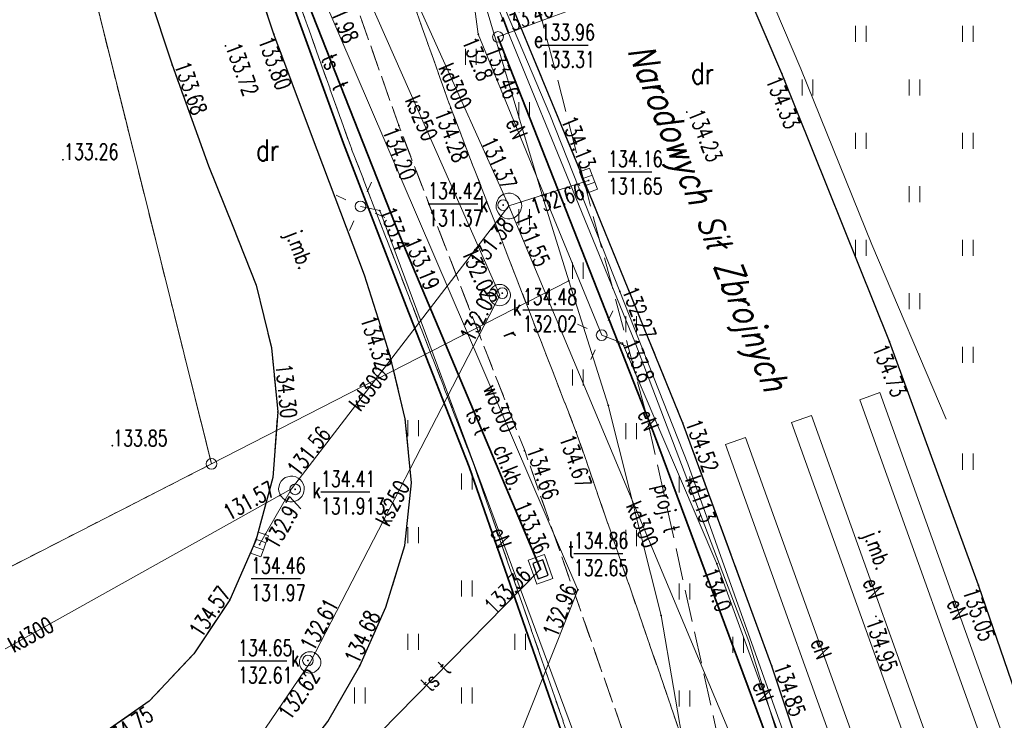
# Model space of a CAD drawing. Header units: metres. Extents: x 8438000 to 8438800, y 5890500 to 5891000.
# Tile 30 of 40: x 8438674 to 8438720, y 5890662 to 5890695. Entities that reach past the tile are written whole.
import ezdxf
from ezdxf.enums import TextEntityAlignment as Align

# ---------------------------------------------------------------- set-up
doc = ezdxf.new("R2010")
doc.units = ezdxf.units.M
doc.header["$MEASUREMENT"] = 0
for name, pattern in [('0.5_0.5', [1, 0.5, -0.5]), ('1.0_0.5', [1.5, 1, -0.5]), ('1.5_0.5', [2, 1.5, -0.5]), ('219-500', [0])]:
    doc.linetypes.add(name, pattern=pattern)
doc.layers.get('0').update_dxf_attribs({"color": 2, "linetype": 'CONTINUOUS', "lineweight": 5})
for name, color, linetype in [('202-punkt graniczny', 7, 'CONTINUOUS'), ('203-punkt graniczny', 7, 'CONTINUOUS'), ('210-oznaczenie konturu użytku gruntowego', 7, 'CONTINUOUS'), ('218-kontur użytku gruntowego', 7, 'CONTINUOUS'), ('219-działka ewidencyjna', 7, 'CONTINUOUS'), ('994-Nazwa ulicy', 7, 'CONTINUOUS'), ('bariera ochronna', 7, 'CONTINUOUS'), ('chodnik', 7, 'CONTINUOUS'), ('chodnik-Atr17', 7, 'CONTINUOUS'), ('droga dla rowerów', 7, 'CONTINUOUS'), ('droga dla rowerów-Atr17', 7, 'CONTINUOUS'), ('jezdnia', 7, 'CONTINUOUS'), ('jezdnia-Atr17', 7, 'CONTINUOUS'), ('komora podziemna', 7, 'CONTINUOUS'), ('komora podziemna-Atr17', 7, 'CONTINUOUS'), ('kratka ściekowa', 7, 'CONTINUOUS'), ('krawężnik', 7, 'CONTINUOUS'), ('latarnia', 7, 'CONTINUOUS'), ('obudowa ochronna przewodu', 7, 'CONTINUOUS'), ('ogrodzenie trwałe', 7, 'CONTINUOUS'), ('pikieta sztuczna', 7, 'CONTINUOUS'), ('pikieta sztuczna-Atr2', 7, 'CONTINUOUS'), ('przewód elektroenergetyczny podziemny', 7, 'CONTINUOUS'), ('przewód elektroenergetyczny podziemny-Atr1', 7, 'CONTINUOUS'), ('przewód kanalizacyjny', 7, 'CONTINUOUS'), ('przewód kanalizacyjny-Atr1', 7, 'CONTINUOUS'), ('przewód telekomunikacyjny podziemny', 7, 'CONTINUOUS'), ('przewód telekomunikacyjny podziemny - ob. projektowany', 7, 'CONTINUOUS'), ('przewód telekomunikacyjny podziemny - ob. projektowany-Atr1', 7, 'CONTINUOUS'), ('przewód telekomunikacyjny podziemny-Atr1', 7, 'CONTINUOUS'), ('przewód wodociągowy', 7, 'CONTINUOUS'), ('przewód wodociągowy-Atr1', 7, 'CONTINUOUS'), ('rzedna', 7, 'CONTINUOUS'), ('rzedna-Atr2', 7, 'CONTINUOUS'), ('rzedna-Atr3', 7, 'CONTINUOUS'), ('trawnik', 7, 'CONTINUOUS'), ('właz do komory lub kanału - okrągły', 7, 'CONTINUOUS'), ('właz do komory lub kanału - okrągły-Atr17', 7, 'CONTINUOUS'), ('właz do komory lub kanału - prostokątny', 7, 'CONTINUOUS'), ('właz do komory lub kanału - prostokątny-Atr17', 7, 'CONTINUOUS')]:
    doc.layers.add(name, color=color, linetype=linetype)
doc.styles.get("Standard").update_dxf_attribs({"font": 'simplex.shx', "width": 0.75})
doc.linetypes.add('902-500', pattern='A,3.75,0,[1,ksztalty.shx,S=0.5,R=0,X=0,Y=0],3.75', length=7.5)
doc.linetypes.add('otkb_500', pattern='A,1.75,0,[16,ksztalty.shx,S=1,R=0,X=0,Y=0],1.75', length=3.5)

# ---------------------------------------------------------------- blocks, each defined once
blk = doc.blocks.new('203')
at = {"linetype": 'Continuous', "lineweight": 0}
h = blk.add_hatch(color=0, dxfattribs=at)
edge = h.paths.add_edge_path()
edge.add_arc((0, 0), 0.045, 0, 360)
blk = doc.blocks.new('202')
at = {"color": 0, "linetype": 'Continuous', "lineweight": 0}
blk.add_circle((0, 0), 0.25, dxfattribs=at)
blk = doc.blocks.new('SM01')
at = {"color": 0, "linetype": 'Continuous', "lineweight": 13}
for p, q in [((-0.53, 0.531), (-0.883, 0.884)), ((0.531, 0.531), (0.884, 0.884)), ((-0.53, -0.53), (-0.883, -0.883)), ((0.531, -0.53), (0.884, -0.883))]:
    blk.add_line(p, q, dxfattribs=at)
blk.add_circle((0, 0), 0.25, dxfattribs=at)
blk = doc.blocks.new('PW01')
at = {"linetype": 'Continuous', "lineweight": 13}
h = blk.add_hatch(color=0, dxfattribs=at)
edge = h.paths.add_edge_path()
edge.add_arc((0, 0), 0.045, 0, 360)
blk = doc.blocks.new('US15')
at = {"color": 0, "linetype": 'Continuous', "lineweight": 13}
blk.add_circle((0, 0), 0.25, dxfattribs=at)
blk = doc.blocks.new('US22')
at = {"color": 0, "linetype": 'Continuous', "lineweight": 13}
blk.add_circle((0, 0), 0.25, dxfattribs=at)
blk = doc.blocks.new('US05')
at = {"color": 0, "linetype": 'Continuous', "lineweight": 13}
for p, q in [((-0.525, -0.25), (-0.525, 0.25)), ((-0.525, 0.25), (-0.175, 0.25)), ((-0.175, -0.25), (-0.175, 0.25)), ((-0.175, 0.25), (0.175, 0.25)), ((0.175, -0.25), (0.175, 0.25)), ((0.175, 0.25), (0.525, 0.25)), ((0.525, -0.25), (0.525, 0.25)), ((-0.525, -0.25), (-0.175, -0.25)), ((-0.175, -0.25), (0.175, -0.25)), ((0.175, -0.25), (0.525, -0.25))]:
    blk.add_line(p, q, dxfattribs=at)
blk = doc.blocks.new('SUPWP')
at = {"color": 0, "linetype": 'Continuous'}
blk.add_lwpolyline([(-0.375, -0.25), (0.375, -0.25), (0.375, 0.25), (-0.375, 0.25)], close=True, dxfattribs=at)
blk = doc.blocks.new('TU04')
at = {"color": 0, "linetype": 'Continuous', "lineweight": 13}
for p, q in [((0, 0), (0, 0.75)), ((0.5, 0), (0.5, 0.75))]:
    blk.add_line(p, q, dxfattribs=at)

msp = doc.modelspace()

# ---------------------------------------------------------------- linework, layer by layer
at = {"layer": '218-kontur użytku gruntowego', "color": 3, "linetype": '0.5_0.5', "lineweight": 18, "flags": 128}
for points in [[(8438683.14, 5890674.25), (8438672.7, 5890716.04)], [(8438672.7, 5890716.04), (8438683.14, 5890674.25)], [(8438668.44, 5890666.74), (8438683.14, 5890674.25)], [(8438683.14, 5890674.25), (8438668.44, 5890666.74)]]:
    msp.add_lwpolyline(points, dxfattribs=at)
at = {"layer": '219-działka ewidencyjna', "color": 3, "linetype": '219-500', "lineweight": 18, "flags": 128}
for points in [[(8438672.7, 5890716.04), (8438683.14, 5890674.25)], [(8438698.68, 5890686.57), (8438695.8, 5890696.23)], [(8438699.85, 5890682.81), (8438698.68, 5890686.57)], [(8438699.85, 5890682.81), (8438683.14, 5890674.25)], [(8438701.7, 5890676.99), (8438699.85, 5890682.81)], [(8438704.17, 5890667.16), (8438701.7, 5890676.99)], [(8438658.58, 5890661.68), (8438683.14, 5890674.25)], [(8438705.9, 5890657.07), (8438704.17, 5890667.16)]]:
    msp.add_lwpolyline(points, dxfattribs=at)
at = {"layer": 'bariera ochronna', "color": 7, "linetype": 'otkb_500', "lineweight": 18, "flags": 128}
for points in [[(8438717.51, 5890676.34), (8438714.03, 5890684.5), (8438710.7, 5890692.72), (8438705.79, 5890704.25), (8438700.34, 5890715.65), (8438695.04, 5890727.01), (8438690.31, 5890737.84), (8438680.72, 5890760.17), (8438675.75, 5890772.76), (8438674.884, 5890775.098)], [(8438666.382, 5890771.376), (8438667.49, 5890768.65), (8438674.69, 5890751.67), (8438681.59, 5890736.47), (8438684.05, 5890730.69), (8438686.25, 5890723.81), (8438687.98, 5890718.56), (8438689.72, 5890713.62), (8438694.23, 5890701.26), (8438702.94, 5890679.95), (8438708.27, 5890665.94), (8438710.79, 5890657.8)]]:
    msp.add_lwpolyline(points, dxfattribs=at)
at = {"layer": 'chodnik', "color": 7, "linetype": '1.0_0.5', "lineweight": 18, "flags": 128}
msp.add_lwpolyline([(8438661.424, 5890769.01), (8438662.37, 5890766.78), (8438669.46, 5890749.18), (8438675.47, 5890734.06), (8438677.7, 5890728.23), (8438678.87, 5890724.72), (8438679.84, 5890721.83), (8438681.35, 5890716.84), (8438682.54, 5890712.19), (8438684.59, 5890704.02), (8438686.81, 5890697.02), (8438689.59, 5890689.24), (8438692.51, 5890681.71), (8438695.42, 5890674.18), (8438704.21, 5890648.95), (8438705.82, 5890649.25), (8438706.24, 5890649.63), (8438706.33, 5890650.19), (8438706.17, 5890650.89), (8438697.79, 5890674.87), (8438694.8, 5890682.53), (8438691.9, 5890690.07), (8438689.15, 5890697.87), (8438686.96, 5890704.91), (8438684.91, 5890712.7), (8438683.73, 5890717.53), (8438682.13, 5890722.62), (8438679.99, 5890729.12), (8438677.68, 5890735.08), (8438671.75, 5890750.07), (8438664.66, 5890767.73), (8438663.663, 5890770.079)], dxfattribs=at)
at = {"layer": 'droga dla rowerów', "color": 7, "linetype": '1.0_0.5', "lineweight": 18, "flags": 128}
for points in [[(8438514.32, 5890673.22), (8438535.12, 5890666.63), (8438546.96, 5890662.82), (8438556.44, 5890659.9), (8438568.04, 5890656.38), (8438569.32, 5890656.05), (8438570.65, 5890655.86), (8438572.4, 5890655.75), (8438574.17, 5890655.64), (8438576.27, 5890655.63), (8438577.79, 5890655.63), (8438579.74, 5890655.38), (8438582.66, 5890654.86), (8438586.52, 5890654.1), (8438594.52, 5890652.47), (8438602.62, 5890651.16), (8438610.54, 5890650), (8438618.72, 5890649.04), (8438626.98, 5890648.25), (8438634.91, 5890647.79), (8438647.2, 5890647.46), (8438678.91, 5890646.81), (8438697.93, 5890646.46), (8438698.83, 5890646.25), (8438699.61, 5890645.57), (8438700.34, 5890643.99), (8438701.24, 5890640.29), (8438703.92, 5890640.3), (8438703.42, 5890642.13), (8438703.21, 5890643.06), (8438703.28, 5890644.07), (8438703.65, 5890645.01), (8438704.05, 5890645.54), (8438704.63, 5890645.91), (8438705.25, 5890646.17), (8438705.89, 5890646.27), (8438713, 5890646.19), (8438713.51, 5890647.53), (8438713.84, 5890649.1), (8438712.03, 5890648.81), (8438711.09, 5890648.83), (8438710.28, 5890649.14), (8438709.49, 5890649.79), (8438708.85, 5890650.7), (8438700.2, 5890675.74), (8438697.22, 5890683.4), (8438694.33, 5890690.89), (8438691.54, 5890698.72), (8438689.49, 5890705.32), (8438687.41, 5890713.27), (8438686.19, 5890718.14), (8438684.6, 5890723.38), (8438682.42, 5890730.05), (8438680.2, 5890735.84), (8438674.16, 5890750.99), (8438667, 5890768.57), (8438665.918, 5890771.155)], [(8438663.663, 5890770.079), (8438664.66, 5890767.73), (8438671.75, 5890750.07), (8438677.68, 5890735.08), (8438679.99, 5890729.12), (8438682.13, 5890722.62), (8438683.73, 5890717.53), (8438684.91, 5890712.7), (8438686.96, 5890704.91), (8438689.15, 5890697.87), (8438691.9, 5890690.07), (8438694.8, 5890682.53), (8438697.79, 5890674.87), (8438706.17, 5890650.89), (8438706.33, 5890650.19), (8438706.24, 5890649.63), (8438705.82, 5890649.25), (8438704.21, 5890648.95), (8438695.8, 5890649.09), (8438678.9, 5890649.27), (8438647.29, 5890649.97), (8438635.17, 5890650.31), (8438627.11, 5890650.77), (8438619.05, 5890651.56), (8438610.97, 5890652.48), (8438602.97, 5890653.66), (8438594.98, 5890654.98), (8438587.05, 5890656.59), (8438583.08, 5890657.36), (8438580.41, 5890657.85), (8438578.42, 5890658.11), (8438576.96, 5890658.21), (8438574.48, 5890658.14), (8438571.99, 5890658.26), (8438570.61, 5890658.38), (8438569.02, 5890658.69), (8438557.18, 5890662.35), (8438547.75, 5890665.25), (8438536.05, 5890668.99), (8438514.5, 5890675.86), (8438514.28, 5890674.49), (8438514.32, 5890673.22)]]:
    msp.add_lwpolyline(points, dxfattribs=at)
at = {"layer": 'jezdnia', "color": 7, "linetype": '1.5_0.5', "lineweight": 18, "flags": 128}
for points in [[(8438749.088, 5890636.316), (8438748.4, 5890636.33), (8438730.4, 5890636.77), (8438730.07, 5890636.83), (8438729.81, 5890636.98), (8438729.5, 5890637.33), (8438729.23, 5890638.02), (8438727.17, 5890644.47), (8438725.94, 5890648.38), (8438725.07, 5890650.98), (8438719.01, 5890668.58), (8438714.85, 5890679.97), (8438709.82, 5890692.5), (8438705, 5890703.78), (8438699.73, 5890715.4), (8438694.56, 5890726.71), (8438689.73, 5890737.35), (8438684.8, 5890748.51), (8438680.08, 5890759.91), (8438675.1, 5890772.4), (8438674.166, 5890774.918)], [(8438667.438, 5890771.88), (8438667.98, 5890770.28), (8438670.77, 5890762.96), (8438673.14, 5890757.14), (8438678.23, 5890745.55), (8438683.07, 5890734.72), (8438683.88, 5890732.8), (8438684.62, 5890730.87), (8438686.81, 5890724.28), (8438690.88, 5890712.21), (8438695.45, 5890699.89), (8438700.28, 5890688.21), (8438705.19, 5890676.16), (8438709.35, 5890664.8), (8438713.6, 5890652.01), (8438713.89, 5890650.7), (8438714.12, 5890649.16), (8438714.04, 5890647.84), (8438713.76, 5890646.21), (8438713.32, 5890644.53), (8438712.54, 5890642.65), (8438711.74, 5890641.33), (8438710.56, 5890639.98), (8438708.99, 5890638.8), (8438706.89, 5890637.78), (8438704.75, 5890637.15), (8438703.11, 5890636.9), (8438699.29, 5890636.87), (8438677.08, 5890637.39), (8438650.89, 5890637.97), (8438640.07, 5890638.21), (8438633.39, 5890638.67), (8438620.83, 5890641.24), (8438606.17, 5890644.51), (8438593.58, 5890646.66), (8438579.66, 5890649.57), (8438566.24, 5890653.19), (8438551.45, 5890657.75), (8438522.87, 5890666.81), (8438520.08, 5890667.71), (8438509.44, 5890671.08), (8438497.35, 5890674.89), (8438494.53, 5890675.75), (8438466.36, 5890684.67), (8438436.81, 5890693.96), (8438408.4, 5890702.97), (8438390.761, 5890708.526)]]:
    msp.add_lwpolyline(points, dxfattribs=at)
msp.add_lwpolyline([(8438515.55, 5890671.17), (8438514.61, 5890672.24), (8438514.32, 5890673.22), (8438514.28, 5890674.49), (8438514.5, 5890675.86), (8438515.04, 5890677.08), (8438515.73, 5890678.03), (8438516.4, 5890678.74), (8438517.23, 5890679.3), (8438518.63, 5890679.93), (8438520.13, 5890680.24), (8438521.63, 5890680.23), (8438524.56, 5890679.5), (8438539.76, 5890674.41), (8438554.91, 5890669.51), (8438570.53, 5890665.26), (8438579.27, 5890663.21), (8438588.19, 5890661.35), (8438597.03, 5890659.75), (8438606.39, 5890658.29), (8438615.86, 5890657.07), (8438626.6, 5890656.06), (8438635.85, 5890655.44), (8438646.64, 5890654.96), (8438659.57, 5890654.41), (8438664.96, 5890654.15), (8438670.89, 5890653.99), (8438673.86, 5890653.97), (8438676.84, 5890654.28), (8438679.18, 5890655.06), (8438681.92, 5890656.33), (8438684.46, 5890657.92), (8438686.76, 5890659.83), (8438688.58, 5890662.21), (8438690.07, 5890664.81), (8438691.3, 5890667.55), (8438692.18, 5890670.44), (8438692.49, 5890673.36), (8438692.2, 5890676.36), (8438691.49, 5890679.3), (8438690.29, 5890683.08), (8438687.81, 5890689.63), (8438686.06, 5890694.34), (8438684.79, 5890698.13), (8438683.3, 5890702.94), (8438682.01, 5890707.75), (8438677.97, 5890724.29), (8438668.65, 5890719.82), (8438669.7, 5890720.1), (8438670.76, 5890720.07), (8438671.77, 5890719.79), (8438672.9, 5890719.18), (8438673.78, 5890718.36), (8438674.51, 5890717.28), (8438674.94, 5890716.06), (8438675.62, 5890713.13), (8438676.29, 5890710.17), (8438679.1, 5890699.55), (8438681.3, 5890692.9), (8438682.99, 5890688.19), (8438684.13, 5890685.36), (8438685.23, 5890682.61), (8438685.94, 5890679.67), (8438686.24, 5890676.68), (8438686.01, 5890673.61), (8438685.21, 5890670.67), (8438683.99, 5890667.9), (8438682.31, 5890665.37), (8438680.23, 5890663.15), (8438677.75, 5890661.43), (8438674.94, 5890660.21), (8438671.01, 5890659.41), (8438668.03, 5890659.06), (8438665.74, 5890659.08), (8438664.93, 5890659.15), (8438659.74, 5890659.41), (8438646.9, 5890659.94), (8438636.07, 5890660.43), (8438626.87, 5890661.04), (8438616.29, 5890662.07), (8438606.96, 5890663.27), (8438597.68, 5890664.71), (8438589.16, 5890666.29), (8438580.25, 5890668.08), (8438571.83, 5890669.99), (8438570.62, 5890670.29), (8438570.22, 5890670.6), (8438569.98, 5890671.09), (8438570.04, 5890671.61), (8438570.28, 5890672.03), (8438571.87, 5890672.89), (8438566.11, 5890675.07), (8438563.24, 5890673.55), (8438562.29, 5890673.21), (8438560.92, 5890672.91), (8438556.11, 5890674.33), (8438541.35, 5890679.02), (8438524.02, 5890685.61), (8438521.25, 5890686.58), (8438519.79, 5890686.97), (8438518.26, 5890687.08), (8438516.81, 5890686.95), (8438515.38, 5890686.63), (8438513.96, 5890686.13), (8438512.66, 5890685.4), (8438511.68, 5890684.61), (8438510.24, 5890683.22), (8438509.74, 5890682.58), (8438509.24, 5890681.55), (8438508.81, 5890680.1), (8438508.5, 5890678.92), (8438507.91, 5890677.76), (8438506.85, 5890676.63), (8438505.69, 5890675.83), (8438504.08, 5890675.11), (8438502.71, 5890674.8), (8438501.2, 5890674.7), (8438499.18, 5890674.76), (8438497.35, 5890674.89), (8438509.44, 5890671.08), (8438520.08, 5890667.71), (8438518.31, 5890669.01), (8438516.68, 5890670.18)], close=True, dxfattribs=at)
at = {"layer": 'komora podziemna', "color": 34, "linetype": 'Continuous', "lineweight": 18, "flags": 128}
for points in [[(8438696.56, 5890685.97), (8438696.5, 5890686.08), (8438696.46, 5890686.2), (8438696.45, 5890686.32), (8438696.47, 5890686.45), (8438696.51, 5890686.56), (8438696.57, 5890686.67), (8438696.66, 5890686.76), (8438696.76, 5890686.84), (8438696.88, 5890686.88), (8438697, 5890686.91), (8438697.12, 5890686.91), (8438697.25, 5890686.88), (8438697.36, 5890686.82), (8438697.46, 5890686.75), (8438697.54, 5890686.65), (8438697.6, 5890686.54), (8438697.64, 5890686.42), (8438697.65, 5890686.3), (8438697.63, 5890686.17), (8438697.59, 5890686.06), (8438697.53, 5890685.95), (8438697.44, 5890685.86), (8438697.34, 5890685.78), (8438697.22, 5890685.74), (8438697.1, 5890685.71), (8438696.98, 5890685.71), (8438696.85, 5890685.74), (8438696.74, 5890685.8), (8438696.64, 5890685.87)], [(8438696.62, 5890682.64), (8438696.72, 5890682.63), (8438696.82, 5890682.6), (8438696.91, 5890682.54), (8438696.99, 5890682.47), (8438697.05, 5890682.39), (8438697.1, 5890682.29), (8438697.12, 5890682.19), (8438697.12, 5890682.09), (8438697.1, 5890681.99), (8438697.05, 5890681.89), (8438696.99, 5890681.81), (8438696.91, 5890681.74), (8438696.82, 5890681.68), (8438696.72, 5890681.65), (8438696.62, 5890681.64), (8438696.52, 5890681.65), (8438696.42, 5890681.68), (8438696.33, 5890681.74), (8438696.25, 5890681.81), (8438696.19, 5890681.89), (8438696.14, 5890681.99), (8438696.12, 5890682.09), (8438696.12, 5890682.19), (8438696.14, 5890682.29), (8438696.19, 5890682.39), (8438696.25, 5890682.47), (8438696.33, 5890682.54), (8438696.42, 5890682.6), (8438696.52, 5890682.63)], [(8438686.39, 5890672.74), (8438686.33, 5890672.85), (8438686.29, 5890672.97), (8438686.28, 5890673.09), (8438686.3, 5890673.22), (8438686.34, 5890673.33), (8438686.4, 5890673.44), (8438686.49, 5890673.53), (8438686.59, 5890673.61), (8438686.71, 5890673.65), (8438686.83, 5890673.68), (8438686.95, 5890673.68), (8438687.08, 5890673.65), (8438687.19, 5890673.59), (8438687.29, 5890673.52), (8438687.37, 5890673.42), (8438687.43, 5890673.31), (8438687.47, 5890673.19), (8438687.48, 5890673.07), (8438687.46, 5890672.94), (8438687.42, 5890672.83), (8438687.36, 5890672.72), (8438687.27, 5890672.63), (8438687.17, 5890672.55), (8438687.05, 5890672.51), (8438686.93, 5890672.48), (8438686.81, 5890672.48), (8438686.68, 5890672.51), (8438686.57, 5890672.57), (8438686.47, 5890672.64)], [(8438687.32, 5890665.22), (8438687.38, 5890665.3), (8438687.46, 5890665.37), (8438687.55, 5890665.43), (8438687.65, 5890665.46), (8438687.75, 5890665.47), (8438687.85, 5890665.46), (8438687.95, 5890665.43), (8438688.04, 5890665.37), (8438688.12, 5890665.3), (8438688.18, 5890665.22), (8438688.23, 5890665.12), (8438688.25, 5890665.02), (8438688.25, 5890664.92), (8438688.23, 5890664.82), (8438688.18, 5890664.72), (8438688.12, 5890664.64), (8438688.04, 5890664.57), (8438687.95, 5890664.51), (8438687.85, 5890664.48), (8438687.75, 5890664.47), (8438687.65, 5890664.48), (8438687.55, 5890664.51), (8438687.46, 5890664.57), (8438687.38, 5890664.64), (8438687.32, 5890664.72), (8438687.27, 5890664.82), (8438687.25, 5890664.92), (8438687.25, 5890665.02), (8438687.27, 5890665.12)]]:
    msp.add_lwpolyline(points, close=True, dxfattribs=at)
at = {"layer": 'komora podziemna', "color": 30, "linetype": 'Continuous', "lineweight": 18, "flags": 128}
msp.add_lwpolyline([(8438698.35, 5890668.62), (8438697.95, 5890669.75), (8438698.71, 5890670.02), (8438699.11, 5890668.89)], close=True, dxfattribs=at)
at = {"layer": 'krawężnik', "color": 7, "linetype": 'Continuous', "lineweight": 25, "flags": 128}
for points in [[(8438749.088, 5890636.316), (8438748.4, 5890636.33), (8438730.4, 5890636.77), (8438730.07, 5890636.83), (8438729.81, 5890636.98), (8438729.5, 5890637.33), (8438729.23, 5890638.02), (8438727.17, 5890644.47), (8438725.94, 5890648.38), (8438725.07, 5890650.98), (8438719.01, 5890668.58), (8438714.85, 5890679.97), (8438709.82, 5890692.5), (8438705, 5890703.78), (8438699.73, 5890715.4), (8438694.56, 5890726.71), (8438689.73, 5890737.35), (8438684.8, 5890748.51), (8438680.08, 5890759.91), (8438675.1, 5890772.4), (8438674.166, 5890774.918)], [(8438633.64, 5890641.85), (8438639.68, 5890641.58), (8438650.67, 5890641.36), (8438677.06, 5890640.88), (8438701.24, 5890640.29), (8438703.92, 5890640.3), (8438705.24, 5890640.42), (8438707.4, 5890640.92), (8438709.03, 5890641.67), (8438710.51, 5890642.76), (8438711.64, 5890644.02), (8438713, 5890646.19), (8438713.51, 5890647.53), (8438713.84, 5890649.1), (8438713.89, 5890650.7), (8438713.6, 5890652.01), (8438709.35, 5890664.8), (8438705.19, 5890676.16), (8438700.28, 5890688.21), (8438695.45, 5890699.89)], [(8438679.1, 5890699.55), (8438681.3, 5890692.9), (8438682.99, 5890688.19), (8438684.13, 5890685.36), (8438685.23, 5890682.61), (8438685.94, 5890679.67), (8438686.24, 5890676.68), (8438686.01, 5890673.61), (8438685.21, 5890670.67), (8438683.99, 5890667.9), (8438682.31, 5890665.37), (8438680.23, 5890663.15), (8438677.75, 5890661.43), (8438674.94, 5890660.21), (8438671.01, 5890659.41), (8438668.03, 5890659.06), (8438665.74, 5890659.08), (8438664.93, 5890659.15), (8438659.74, 5890659.41), (8438646.9, 5890659.94), (8438636.07, 5890660.43)], [(8438635.85, 5890655.44), (8438646.64, 5890654.96), (8438659.57, 5890654.41), (8438664.96, 5890654.15), (8438670.89, 5890653.99), (8438673.86, 5890653.97), (8438676.84, 5890654.28), (8438679.18, 5890655.06), (8438681.92, 5890656.33), (8438684.46, 5890657.92), (8438686.76, 5890659.83), (8438688.58, 5890662.21), (8438690.07, 5890664.81), (8438691.3, 5890667.55), (8438692.18, 5890670.44), (8438692.49, 5890673.36), (8438692.2, 5890676.36), (8438691.49, 5890679.3), (8438690.29, 5890683.08), (8438687.81, 5890689.63), (8438686.06, 5890694.34), (8438684.79, 5890698.13)]]:
    msp.add_lwpolyline(points, dxfattribs=at)
at = {"layer": 'obudowa ochronna przewodu', "color": 7, "linetype": 'Continuous', "lineweight": 35, "flags": 128}
for points in [[(8438691.97, 5890684.87), (8438684.83, 5890702.94), (8438680.9, 5890716.26)], [(8438710.21, 5890658.53), (8438703.81, 5890675.71), (8438696.54, 5890694.21)], [(8438698.53, 5890669.32), (8438691.97, 5890684.87)], [(8438668.96, 5890645.56), (8438672.48, 5890645.7), (8438686.87, 5890657.45), (8438698.53, 5890669.32)]]:
    msp.add_lwpolyline(points, dxfattribs=at)
at = {"layer": 'ogrodzenie trwałe', "color": 7, "linetype": '902-500', "lineweight": 35, "flags": 128}
msp.add_lwpolyline([(8438517.61, 5890677.69), (8438536.86, 5890671.59), (8438548.44, 5890667.92), (8438558.12, 5890664.89), (8438565.79, 5890662.51), (8438569.7, 5890661.38), (8438571.7, 5890661), (8438573.71, 5890660.74), (8438575.7, 5890660.36), (8438577.46, 5890659.36), (8438579.14, 5890658.31), (8438583.14, 5890657.63), (8438587.08, 5890656.85), (8438595.03, 5890655.24), (8438603, 5890653.89), (8438611.01, 5890652.75), (8438619.04, 5890651.79), (8438627.11, 5890651.02), (8438635.2, 5890650.6), (8438647.35, 5890650.25), (8438679.71, 5890649.55), (8438695.86, 5890649.38), (8438703.91, 5890649.22), (8438699.85, 5890660.74), (8438695.19, 5890674.11), (8438692.24, 5890681.63), (8438689.31, 5890689.23), (8438686.56, 5890696.84), (8438685.3, 5890700.65), (8438684.22, 5890702.35), (8438684.24, 5890704.37), (8438682.25, 5890712.21)], dxfattribs=at)
at = {"layer": 'przewód elektroenergetyczny podziemny', "color": 1, "linetype": 'Continuous', "lineweight": 18, "flags": 128}
for points in [[(8438709.98, 5890645.23), (8438710.35, 5890650.11), (8438711.56, 5890652.1), (8438712.14, 5890653.07), (8438710.58, 5890659.12), (8438706.78, 5890669.58), (8438702.36, 5890679.89), (8438701.39, 5890680.27), (8438695.62, 5890694.34), (8438695.32, 5890696.57), (8438691.23, 5890707.32), (8438689.78, 5890706.83)], [(8438696.54, 5890694.21), (8438699.02, 5890695.13), (8438701.43, 5890696.03), (8438704.61, 5890697.22), (8438705.16, 5890698.6)], [(8438696.54, 5890694.21), (8438699.02, 5890695.13), (8438701.43, 5890696.03), (8438702.49, 5890697.43)], [(8438696.54, 5890694.21), (8438699.02, 5890695.13), (8438699.28, 5890696.04)], [(8438707.59, 5890619.68), (8438711.37, 5890622.05), (8438709.18, 5890628.48), (8438706.39, 5890642.71), (8438709.01, 5890645.18), (8438711.25, 5890649.6), (8438710.21, 5890658.53), (8438703.81, 5890675.71), (8438696.54, 5890694.21)], [(8438700.6, 5890658.45), (8438701.2, 5890658.68), (8438691.01, 5890686.09), (8438690.11, 5890686.29)]]:
    msp.add_lwpolyline(points, dxfattribs=at)
for points in [[(8438713.46, 5890677.24), (8438714.4, 5890677.58), (8438721.16, 5890658.76), (8438720.22, 5890658.42)], [(8438717.03, 5890657.35), (8438710.27, 5890676.18), (8438711.21, 5890676.51), (8438717.96, 5890657.69)], [(8438713.94, 5890656.33), (8438707.18, 5890675.15), (8438708.12, 5890675.49), (8438714.88, 5890656.67)]]:
    msp.add_lwpolyline(points, close=True, dxfattribs=at)
at = {"layer": 'przewód kanalizacyjny', "color": 34, "linetype": 'Continuous', "lineweight": 18, "flags": 128}
for points in [[(8438665.186, 5890770.805), (8438670.95, 5890757.12), (8438684.97, 5890721.03), (8438689.66, 5890702.73), (8438697.05, 5890686.31)], [(8438710.68, 5890659.51), (8438705.42, 5890674.26), (8438702.24, 5890682.31), (8438698.97, 5890690.58), (8438694.35, 5890701.48), (8438688.9, 5890717.17), (8438684.97, 5890721.03)], [(8438674.54, 5890645.56), (8438687.75, 5890664.97), (8438696.62, 5890682.14), (8438688.24, 5890701.1)], [(8438697.05, 5890686.31), (8438700.78, 5890687.5)], [(8438697.05, 5890686.31), (8438686.88, 5890673.08), (8438660.06, 5890658.11), (8438620.01, 5890660.29), (8438594.63, 5890663.63)], [(8438697.05, 5890686.31), (8438709.22, 5890657.27)], [(8438686.88, 5890673.08), (8438685.39, 5890670.48)]]:
    msp.add_lwpolyline(points, dxfattribs=at)
at = {"layer": 'przewód telekomunikacyjny podziemny', "color": 30, "linetype": 'Continuous', "lineweight": 18, "flags": 128}
for points in [[(8438680.9, 5890716.26), (8438684.83, 5890702.94), (8438691.97, 5890684.87)], [(8438680.9, 5890716.26), (8438684.83, 5890702.94), (8438691.97, 5890684.87)], [(8438691.97, 5890684.87), (8438698.53, 5890669.32)], [(8438691.97, 5890684.87), (8438698.53, 5890669.32)], [(8438668.96, 5890645.56), (8438672.48, 5890645.7), (8438686.87, 5890657.45), (8438698.53, 5890669.32)], [(8438668.96, 5890645.56), (8438672.48, 5890645.7), (8438686.87, 5890657.45), (8438698.53, 5890669.32)]]:
    msp.add_lwpolyline(points, dxfattribs=at)
at = {"layer": 'przewód telekomunikacyjny podziemny - ob. projektowany', "color": 30, "linetype": '1.5_0.5', "lineweight": 18, "flags": 128}
for points in [[(8438700.72, 5890686.86), (8438697.32, 5890699.93), (8438694.88, 5890710.7), (8438683.7, 5890735.1), (8438675.13, 5890753.71), (8438667.078, 5890771.709)], [(8438394.511, 5890720.981), (8438395.9, 5890720.33), (8438404.34, 5890717.62), (8438415.34, 5890715.43), (8438436.07, 5890709.11), (8438484.15, 5890694.43), (8438531.71, 5890679.44), (8438570.83, 5890666.16), (8438573.66, 5890666.59), (8438607, 5890655.81), (8438631.37, 5890648.02), (8438639.99, 5890643.52), (8438650.02, 5890642.12), (8438684.92, 5890632.57), (8438693, 5890632.57), (8438708.17, 5890645.1), (8438708.16, 5890645.31), (8438708.14, 5890645.51), (8438707.25, 5890659.54), (8438703.47, 5890676.61), (8438700.72, 5890686.86)]]:
    msp.add_lwpolyline(points, dxfattribs=at)
at = {"layer": 'przewód wodociągowy', "color": 5, "linetype": 'Continuous', "lineweight": 18, "flags": 128}
msp.add_lwpolyline([(8438662.063, 5890769.315), (8438663.94, 5890765.05), (8438672.25, 5890746.19), (8438673.51, 5890740.26), (8438674.88, 5890737.07), (8438681.73, 5890721.09), (8438686.07, 5890701.57), (8438688.33, 5890696.15), (8438700.28, 5890668.36), (8438692.06, 5890647.71), (8438665.92, 5890648.19), (8438637.29, 5890649.19), (8438613.42, 5890651.25), (8438591.02, 5890654.9), (8438587.77, 5890655.43), (8438571.62, 5890659.38), (8438547.56, 5890666.89), (8438522.4, 5890674.77), (8438496.44, 5890683.22), (8438479.15, 5890688.81), (8438454.18, 5890696.46), (8438433.71, 5890703.14), (8438410.18, 5890710.52), (8438392.923, 5890715.706)], dxfattribs=at)
at = {"layer": 'rzedna-Atr2', "color": 7, "flags": 128}
for points in [[(8438698.53, 5890693.82), (8438700.762, 5890693.82)], [(8438701.69, 5890687.9), (8438703.739, 5890687.9)], [(8438693.27, 5890686.41), (8438695.604, 5890686.41)], [(8438697.7, 5890681.46), (8438700.034, 5890681.46)], [(8438688.26, 5890672.94), (8438690.537, 5890672.94)], [(8438700.09, 5890670.06), (8438702.373, 5890670.06)], [(8438684.99, 5890668.89), (8438687.298, 5890668.89)], [(8438684.38, 5890665.04), (8438686.663, 5890665.04)]]:
    msp.add_lwpolyline(points, dxfattribs=at)
at = {"layer": 'trawnik', "color": 7, "linetype": '1.0_0.5', "lineweight": 18, "flags": 128}
for points in [[(8438690.26, 5890777.96), (8438695.82, 5890776.83), (8438703.12, 5890766.19), (8438706.41, 5890761.37), (8438711.43, 5890753.91), (8438715.12, 5890748.04), (8438719.07, 5890741.63), (8438722.66, 5890735.47), (8438725.93, 5890729.5), (8438734.9, 5890712.53), (8438740.36, 5890702.32), (8438744.17, 5890689.81), (8438744.2, 5890689.69), (8438744.31, 5890689.3), (8438744.33, 5890689.19), (8438745.36, 5890684.48), (8438745.39, 5890684.36), (8438745.46, 5890683.96), (8438745.48, 5890683.84), (8438750.07, 5890649.97), (8438750.09, 5890649.64), (8438750.12, 5890648.55), (8438750.11, 5890648.22), (8438749.82, 5890644.88), (8438737.82, 5890645.13), (8438734.84, 5890645.3), (8438733.37, 5890645.75), (8438732.53, 5890646.33), (8438731.51, 5890647.44), (8438730.54, 5890648.6), (8438729.82, 5890649.28), (8438728.59, 5890650.14), (8438727.71, 5890650.59), (8438726.57, 5890650.88), (8438725.07, 5890650.98), (8438719.01, 5890668.58), (8438714.85, 5890679.97), (8438709.82, 5890692.5), (8438705, 5890703.78), (8438699.73, 5890715.4), (8438694.56, 5890726.71), (8438689.73, 5890737.35), (8438684.8, 5890748.51), (8438680.08, 5890759.91), (8438675.1, 5890772.4), (8438674.17, 5890774.92), (8438674.38, 5890774.98), (8438686.85, 5890777.91), (8438687.49, 5890777.98), (8438689.62, 5890778.02)], [(8438667.98, 5890770.28), (8438670.77, 5890762.96), (8438673.14, 5890757.14), (8438678.23, 5890745.55), (8438683.07, 5890734.72), (8438683.88, 5890732.8), (8438684.62, 5890730.87), (8438686.81, 5890724.28), (8438690.88, 5890712.21), (8438695.45, 5890699.89), (8438700.28, 5890688.21), (8438705.19, 5890676.16), (8438709.35, 5890664.8), (8438713.6, 5890652.01), (8438713.89, 5890650.7), (8438713.84, 5890649.1), (8438712.03, 5890648.81), (8438711.09, 5890648.83), (8438710.28, 5890649.14), (8438709.49, 5890649.79), (8438708.85, 5890650.7), (8438700.2, 5890675.74), (8438697.22, 5890683.4), (8438694.33, 5890690.89), (8438691.54, 5890698.72), (8438689.49, 5890705.32), (8438687.41, 5890713.27), (8438686.19, 5890718.14), (8438684.6, 5890723.38), (8438682.42, 5890730.05), (8438680.2, 5890735.84), (8438674.16, 5890750.99), (8438667, 5890768.57), (8438665.92, 5890771.15), (8438667.44, 5890771.88)], [(8438515.73, 5890678.03), (8438536.79, 5890671.33), (8438548.4, 5890667.62), (8438557.99, 5890664.67), (8438567.59, 5890661.66), (8438570.01, 5890660.97), (8438571.54, 5890660.71), (8438573.5, 5890660.45), (8438575.48, 5890660.1), (8438576.45, 5890659.68), (8438577.39, 5890659.05), (8438578.42, 5890658.11), (8438580.41, 5890657.85), (8438583.08, 5890657.36), (8438587.05, 5890656.59), (8438594.98, 5890654.98), (8438602.97, 5890653.66), (8438610.97, 5890652.48), (8438619.05, 5890651.56), (8438627.11, 5890650.77), (8438635.17, 5890650.31), (8438647.29, 5890649.97), (8438678.9, 5890649.27), (8438695.8, 5890649.09), (8438704.21, 5890648.95), (8438695.42, 5890674.18), (8438692.51, 5890681.71), (8438689.59, 5890689.24), (8438686.81, 5890697.02), (8438684.59, 5890704.02), (8438682.54, 5890712.19), (8438681.35, 5890716.84), (8438679.84, 5890721.83), (8438678.87, 5890724.72), (8438677.97, 5890724.29), (8438682.01, 5890707.75), (8438683.3, 5890702.94), (8438684.79, 5890698.13), (8438686.06, 5890694.34), (8438687.81, 5890689.63), (8438690.29, 5890683.08), (8438691.49, 5890679.3), (8438692.2, 5890676.36), (8438692.49, 5890673.36), (8438692.18, 5890670.44), (8438691.3, 5890667.55), (8438690.07, 5890664.81), (8438688.58, 5890662.21), (8438686.76, 5890659.83), (8438684.46, 5890657.92), (8438681.92, 5890656.33), (8438679.18, 5890655.06), (8438676.84, 5890654.28), (8438673.86, 5890653.97), (8438670.89, 5890653.99), (8438664.96, 5890654.15), (8438659.57, 5890654.41), (8438646.64, 5890654.96), (8438635.85, 5890655.44), (8438626.6, 5890656.06), (8438615.86, 5890657.07), (8438606.39, 5890658.29), (8438597.03, 5890659.75), (8438588.19, 5890661.35), (8438579.27, 5890663.21), (8438570.53, 5890665.26), (8438554.91, 5890669.51), (8438539.76, 5890674.41), (8438524.56, 5890679.5), (8438521.63, 5890680.23), (8438520.13, 5890680.24), (8438518.63, 5890679.93), (8438517.23, 5890679.3), (8438516.4, 5890678.74)]]:
    msp.add_lwpolyline(points, close=True, dxfattribs=at)

# ---------------------------------------------------------------- block references
at = {"layer": '202-punkt graniczny', "color": 3, "linetype": 'Continuous', "lineweight": 18}
msp.add_blockref('202', (8438683.14, 5890674.25), dxfattribs=at)
at = {"layer": '203-punkt graniczny', "color": 3, "linetype": 'Continuous', "lineweight": 18}
for p in [(8438698.68, 5890686.57), (8438699.85, 5890682.81), (8438701.7, 5890676.99), (8438704.17, 5890667.16)]:
    msp.add_blockref('203', p, dxfattribs=at)
at = {"layer": 'komora podziemna', "color": 1, "linetype": 'Continuous', "lineweight": 18, "rotation": 26.075}
msp.add_blockref('US15', (8438696.54, 5890694.21), dxfattribs=at)
at = {"layer": 'kratka ściekowa', "color": 34, "linetype": 'Continuous', "lineweight": 18}
for p, rotation in [((8438700.78, 5890687.5), 291.063), ((8438685.39, 5890670.48), 69.59)]:
    msp.add_blockref('US05', p, dxfattribs=dict(at, rotation=rotation))
at = {"layer": 'latarnia', "color": 7, "linetype": 'Continuous', "lineweight": 18}
for p, rotation in [((8438690.11, 5890686.29), 20.44899999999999), ((8438701.39, 5890680.27), 20.642)]:
    msp.add_blockref('SM01', p, dxfattribs=dict(at, rotation=rotation))
at = {"layer": 'pikieta sztuczna', "color": 7, "linetype": 'Continuous', "lineweight": 13}
for p in [(8438686.06, 5890694.34), (8438683.79, 5890693.79), (8438681.3, 5890692.9), (8438709.82, 5890692.5), (8438694.33, 5890690.88), (8438705.37, 5890690.7), (8438691.9, 5890690.07), (8438676.19, 5890688.47), (8438700.28, 5890688.21), (8438714.85, 5890679.97), (8438691.49, 5890679.3), (8438686.24, 5890676.68), (8438705.19, 5890676.16), (8438700.2, 5890675.74), (8438678.5, 5890675.1), (8438697.78, 5890674.87), (8438719.01, 5890668.58), (8438683.99, 5890667.9), (8438714.22, 5890667.12), (8438690.07, 5890664.81), (8438709.35, 5890664.8)]:
    msp.add_blockref('PW01', p, dxfattribs=at)
at = {"layer": 'rzedna', "color": 1, "linetype": 'Continuous', "lineweight": 18}
for p in [(8438695.62, 5890694.34), (8438696.54, 5890694.21), (8438696.63, 5890693.98), (8438696.78, 5890694.29), (8438691.01, 5890686.09), (8438702.36, 5890679.89), (8438706.78, 5890669.58)]:
    msp.add_blockref('PW01', p, dxfattribs=at)
at = {"layer": 'rzedna', "color": 34, "linetype": 'Continuous', "lineweight": 18}
for p in [(8438700.55, 5890687.42), (8438700.78, 5890687.5), (8438702.24, 5890682.31), (8438685.66, 5890670.97), (8438685.39, 5890670.48)]:
    msp.add_blockref('PW01', p, dxfattribs=at)
at = {"layer": 'rzedna', "color": 32, "linetype": 'Continuous', "lineweight": 18}
for p in [(8438696.8, 5890686.85), (8438697.62, 5890686.48), (8438696.69, 5890685.84), (8438697.29, 5890685.75), (8438696.42, 5890682.6), (8438696.39, 5890681.7), (8438687.24, 5890673.54), (8438686.34, 5890672.77), (8438686.58, 5890672.56), (8438687.97, 5890665.4), (8438687.47, 5890664.56)]:
    msp.add_blockref('PW01', p, dxfattribs=at)
at = {"layer": 'rzedna', "color": 7, "linetype": 'Continuous', "lineweight": 18}
for p in [(8438696.78, 5890686.35), (8438696.74, 5890682.23), (8438687.05, 5890673.06), (8438698.53, 5890669.32), (8438687.65, 5890665.06)]:
    msp.add_blockref('PW01', p, dxfattribs=at)
at = {"layer": 'rzedna', "color": 7, "linetype": 'Continuous', "lineweight": 35}
msp.add_blockref('PW01', (8438691.97, 5890684.87), dxfattribs=at)
at = {"layer": 'rzedna', "color": 30, "linetype": 'Continuous', "lineweight": 18}
for p in [(8438698.3, 5890669.88), (8438698.21, 5890669)]:
    msp.add_blockref('PW01', p, dxfattribs=at)
at = {"layer": 'rzedna', "color": 5, "linetype": 'Continuous', "lineweight": 18}
msp.add_blockref('PW01', (8438700.28, 5890668.36), dxfattribs=at)
at = {"layer": 'trawnik', "color": 7, "linetype": 'Continuous', "lineweight": 18}
for p in [(8438713.269, 5890693.979), (8438718.269, 5890693.979), (8438695.019, 5890692.909), (8438710.769, 5890691.479), (8438715.769, 5890691.479), (8438697.519, 5890690.409), (8438713.269, 5890688.979), (8438718.269, 5890688.979), (8438715.769, 5890686.479), (8438697.519, 5890685.409), (8438713.269, 5890683.979), (8438718.269, 5890683.979), (8438700.019, 5890682.909), (8438715.769, 5890681.479), (8438702.519, 5890680.409), (8438718.269, 5890678.979), (8438700.019, 5890677.909), (8438692.329, 5890675.549), (8438702.519, 5890675.409), (8438718.269, 5890673.979), (8438694.829, 5890673.049), (8438705.019, 5890672.909), (8438692.329, 5890670.549), (8438702.519, 5890670.409), (8438694.829, 5890668.049), (8438705.019, 5890667.909), (8438692.329, 5890665.549), (8438697.329, 5890665.549), (8438707.519, 5890665.409), (8438689.829, 5890663.049), (8438694.829, 5890663.049), (8438705.019, 5890662.909)]:
    msp.add_blockref('TU04', p, dxfattribs=at)
at = {"layer": 'właz do komory lub kanału - okrągły', "color": 7, "linetype": 'Continuous', "lineweight": 18}
for p in [(8438696.78, 5890686.35), (8438696.74, 5890682.23), (8438687.05, 5890673.06), (8438687.65, 5890665.06)]:
    msp.add_blockref('US22', p, dxfattribs=at)
at = {"layer": 'właz do komory lub kanału - prostokątny', "color": 7, "linetype": 'Continuous', "lineweight": 18, "rotation": 289.654}
msp.add_blockref('SUPWP', (8438698.53, 5890669.32), dxfattribs=at)

# ---------------------------------------------------------------- texts
at = {"layer": '210-oznaczenie konturu użytku gruntowego', "color": 3, "linetype": 'Continuous', "lineweight": 18, "width": 0.79}
for p in [(8438705.56, 5890692.01), (8438685.22, 5890688.42)]:
    msp.add_text('dr', height=1, dxfattribs=at).set_placement(p)
at = {"layer": '994-Nazwa ulicy', "color": 7, "linetype": 'Continuous', "lineweight": 25, "oblique": 15, "width": 0.79}
msp.add_text('Narodowych Sił Zbrojnych', height=1.25, rotation=291.872, dxfattribs=at).set_placement((8438705.8, 5890685.55), align=Align.CENTER)
at = {"layer": 'chodnik-Atr17', "color": 7, "width": 0.72}
msp.add_text('ch.kb.', height=0.75, rotation=291.322, dxfattribs=at).set_placement((8438696.67, 5890675.1), align=Align.MIDDLE_LEFT)
at = {"layer": 'droga dla rowerów-Atr17', "color": 7, "width": 0.72}
msp.add_text('r', height=0.75, rotation=291.257, dxfattribs=at).set_placement((8438696.78, 5890680.31))
msp.add_text('r', height=0.75, rotation=291.257, dxfattribs=at).set_placement((8438696.78, 5890680.31))
at = {"layer": 'jezdnia-Atr17', "color": 7, "width": 0.72}
for rotation, p in [(290.738, (8438686.6, 5890685)), (290.063, (8438713.63, 5890670.95)), (290.063, (8438713.63, 5890670.95)), (290.063, (8438713.63, 5890670.95)), (290.063, (8438713.63, 5890670.95)), (290.063, (8438713.63, 5890670.95)), (290.063, (8438713.63, 5890670.95)), (290.063, (8438713.63, 5890670.95)), (290.063, (8438713.63, 5890670.95)), (290.063, (8438713.63, 5890670.95)), (290.063, (8438713.63, 5890670.95)), (290.063, (8438713.63, 5890670.95)), (290.063, (8438713.63, 5890670.95))]:
    msp.add_text('j.mb.', height=0.75, rotation=rotation, dxfattribs=at).set_placement(p)
at = {"layer": 'komora podziemna-Atr17', "color": 7, "width": 0.72}
msp.add_text('e', height=0.75, dxfattribs=at).set_placement((8438698.23, 5890693.72))
at = {"layer": 'pikieta sztuczna-Atr2', "color": 7, "width": 0.72}
for s, rotation, p in [('133.80', 290.382, (8438685.31, 5890694.05)), ('133.72', 290.382, (8438683.78, 5890693.76)), ('133.68', 289.738, (8438681.39, 5890692.89)), ('134.33', 291.872, (8438709.05, 5890692.2)), ('134.28', 291.099, (8438693.56, 5890690.65)), ('134.23', 291.872, (8438705.42, 5890690.65)), ('134.13', 292.466, (8438699.47, 5890690.32)), ('134.20', 291.037, (8438691.12, 5890689.82)), ('134.32', 287.612, (8438690.1, 5890681.03)), ('134.73', 291.872, (8438714.04, 5890679.66)), ('134.30', 275.729, (8438686.14, 5890678.89)), ('134.52', 290.112, (8438705.3, 5890676.17)), ('134.67', 289.057, (8438699.4, 5890675.46)), ('134.66', 289.262, (8438697.86, 5890674.91)), ('134.57', 56.415, (8438682.67, 5890666.07)), ('135.05', 288.999, (8438718.27, 5890668.3)), ('134.68', 65.824, (8438690.01, 5890664.84)), ('134.95', 288.381, (8438713.74, 5890666.88)), ('134.85', 288.381, (8438709.43, 5890664.79)), ('134.75', 34.743, (8438678.4, 5890660.89))]:
    msp.add_text(s, height=0.75, rotation=rotation, dxfattribs=at).set_placement(p)
for s, p in [('133.26', (8438676.24, 5890688.47)), ('133.85', (8438678.54, 5890675.08))]:
    msp.add_text(s, height=0.75, dxfattribs=at).set_placement(p)
at = {"layer": 'przewód elektroenergetyczny podziemny-Atr1', "color": 1, "width": 0.72}
for rotation, p in [(292.298, (8438697.25, 5890690.36)), (291.453, (8438703.41, 5890676.73)), (290.393, (8438696.53, 5890671.23)), (289.73, (8438713.95, 5890668.87)), (289.757, (8438717.88, 5890667.89)), (289.757, (8438711.51, 5890666.05)), (289.965, (8438708.79, 5890664.05))]:
    msp.add_text('eN', height=0.75, rotation=rotation, dxfattribs=at).set_placement(p, align=Align.MIDDLE_LEFT)
at = {"layer": 'przewód kanalizacyjny-Atr1', "color": 34, "width": 0.72}
for s, rotation, p in [('kd300', 294.23, (8438694.08, 5890692.92)), ('ks250', 293.844, (8438692.52, 5890691.41)), ('kd300', 52.45, (8438689.8, 5890676.88)), ('ks250', 62.679, (8438691.1, 5890671.45)), ('kd113', 289.627, (8438705.64, 5890673.65)), ('kd300', 292.737, (8438702.86, 5890672.44)), ('kd300', 29.169, (8438673.71, 5890665.73))]:
    msp.add_text(s, height=0.75, rotation=rotation, dxfattribs=at).set_placement(p, align=Align.MIDDLE_LEFT)
at = {"layer": 'przewód telekomunikacyjny podziemny - ob. projektowany-Atr1', "color": 30, "width": 0.72}
msp.add_text('proj. t', height=0.75, rotation=-77.514, dxfattribs=at).set_placement((8438704.2, 5890673.3), align=Align.MIDDLE_LEFT)
at = {"layer": 'przewód telekomunikacyjny podziemny-Atr1', "color": 30, "width": 0.72}
for s, rotation, p in [('ts', 291.56, (8438688.61, 5890693.36)), ('t', 291.56, (8438689.13, 5890692.06)), ('ts', 292.873, (8438695.37, 5890676.81)), ('t', 292.873, (8438695.74, 5890675.93)), ('t', 45.511, (8438693.92, 5890664.63)), ('ts', 45.511, (8438693.12, 5890663.81))]:
    msp.add_text(s, height=0.75, rotation=rotation, dxfattribs=at).set_placement(p, align=Align.MIDDLE_LEFT)
at = {"layer": 'przewód wodociągowy-Atr1', "color": 5, "width": 0.72}
msp.add_text('wo300', height=0.75, rotation=293.268, dxfattribs=at).set_placement((8438696.17, 5890677.93), align=Align.MIDDLE_LEFT)
at = {"layer": 'rzedna-Atr2', "color": 7, "width": 0.72}
for s, rotation, p in [('131.98', 293.268, (8438688.35, 5890696.19)), ('133.46', 20.353, (8438696.79, 5890694.32)), ('132.8', 292.298, (8438694.84, 5890694.01)), ('132.66', 17.694, (8438698.22, 5890685.9)), ('133.4', 290.393, (8438691.01, 5890686.09)), ('131.55', 292.737, (8438697.32, 5890685.75)), ('132.27', 291.556, (8438702.33, 5890682.36)), ('133.8', 293.205, (8438702.36, 5890679.89)), ('131.56', 52.45, (8438687.21, 5890673.6)), ('132.96', 68.294, (8438699.31, 5890666.08)), ('132.61', 61.631, (8438687.91, 5890665.44)), ('132.62', 55.761, (8438686.82, 5890662.21))]:
    msp.add_text(s, height=0.75, rotation=rotation, dxfattribs=at).set_placement(p)
for s, p in [('133.96', (8438698.53, 5890693.828)), ('134.16', (8438701.69, 5890687.908)), ('134.42', (8438693.27, 5890686.418)), ('134.48', (8438697.7, 5890681.468)), ('134.41', (8438688.26, 5890672.948)), ('134.86', (8438700.09, 5890670.067)), ('134.46', (8438684.99, 5890668.897)), ('134.65', (8438684.38, 5890665.048))]:
    msp.add_text(s, height=0.75, dxfattribs=at).set_placement(p, align=Align.BOTTOM_LEFT)
for s, rotation, p in [('133.46', 291.453, (8438696.63, 5890693.88)), ('132.97', 60.183, (8438685.55, 5890670.57))]:
    msp.add_text(s, height=0.75, rotation=rotation, dxfattribs=at).set_placement(p, align=Align.TOP_LEFT)
for s, rotation, p in [('131.37', 294.23, (8438696.77, 5890687)), ('131.57', 29.169, (8438686.19, 5890672.82)), ('133.36', 292.873, (8438698.28, 5890669.97)), ('133.36', 45.511, (8438698.14, 5890668.99))]:
    msp.add_text(s, height=0.75, rotation=rotation, dxfattribs=at).set_placement(p, align=Align.RIGHT)
msp.add_text('131.38', height=0.75, rotation=52.45, dxfattribs=at).set_placement((8438696.72, 5890685.83), align=Align.TOP_RIGHT)
for s, rotation, p in [('133.19', 292.873, (8438692.5, 5890684.8)), ('132.02', 293.844, (8438695.16, 5890684.3)), ('132.03', 62.679, (8438695.05, 5890680.07)), ('134.0', 289.965, (8438706.41, 5890669.35))]:
    msp.add_text(s, height=0.75, rotation=rotation, dxfattribs=at).set_placement(p, align=Align.MIDDLE_LEFT)
at = {"layer": 'rzedna-Atr3', "color": 7, "width": 0.72}
for s, p in [('133.31', (8438698.53, 5890692.553)), ('131.65', (8438701.69, 5890686.633)), ('131.37', (8438693.27, 5890685.143)), ('132.02', (8438697.7, 5890680.192)), ('131.913', (8438688.26, 5890671.673)), ('132.65', (8438700.09, 5890668.792)), ('131.97', (8438684.99, 5890667.622)), ('132.61', (8438684.38, 5890663.772))]:
    msp.add_text(s, height=0.75, dxfattribs=at).set_placement(p, align=Align.BOTTOM_LEFT)
at = {"layer": 'właz do komory lub kanału - okrągły-Atr17', "color": 7, "width": 0.72}
for p in [(8438695.69, 5890686.02), (8438697.24, 5890681.18), (8438687.86, 5890672.65), (8438686.86, 5890664.77)]:
    msp.add_text('k', height=0.75, dxfattribs=at).set_placement(p)
at = {"layer": 'właz do komory lub kanału - prostokątny-Atr17', "color": 7, "width": 0.72}
msp.add_text('t', height=0.75, dxfattribs=at).set_placement((8438699.83, 5890669.87))

doc.saveas('drawing.dxf')
